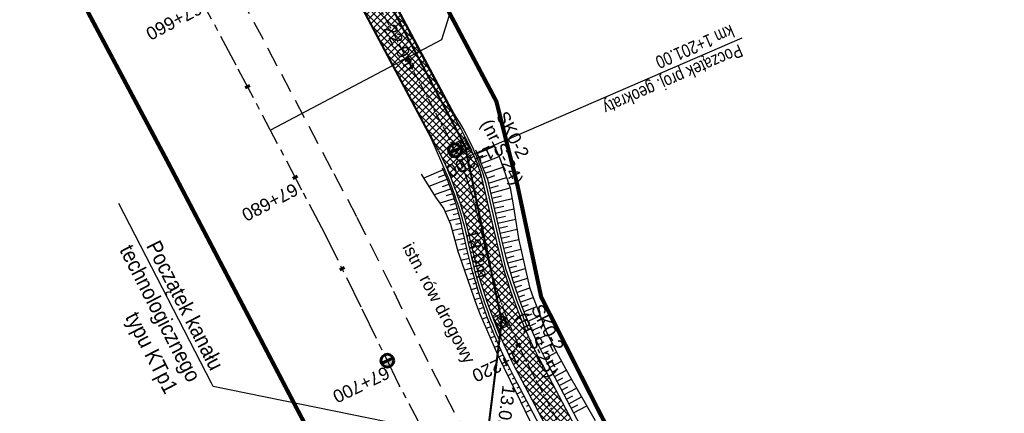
# Model space of a CAD drawing. Header units: metres. Extents: x 7529682 to 7533711, y 5721186 to 5727842.
# Tile 80 of 110: x 7530240 to 7530336, y 5726714 to 5726752. Entities that reach past the tile are written whole.
import ezdxf
from ezdxf import colors
from ezdxf.entities.mleader import LeaderData, LeaderLine
from ezdxf.math import Vec2, Vec3

# ---------------------------------------------------------------- set-up
doc = ezdxf.new("R2010")
doc.units = ezdxf.units.M
for name, pattern in [('817-dzialki-09-05-04$0$HIDDEN', [0.375, 0.25, -0.125]), ('CENTER', [50.8, 31.75, -6.35, 6.35, -6.35]), ('HIDDEN', [9.525, 6.35, -3.175])]:
    doc.linetypes.add(name, pattern=pattern)
for name, color, linetype in [('C-DROGI-SYTUACJA-ETYKIETY', 7, 'Continuous'), ('D-pobocza', 7, 'Continuous'), ('D-skarpa', 7, 'Continuous'), ('D-skarpa-kreskowanie', 7, 'Continuous')]:
    doc.layers.add(name, color=color, linetype=linetype)
for name, color, linetype, lineweight, true_color in [('D-bariery', 7, 'FENCELINE2', 30, 0xff0f0f), ('D-hatch-ciag-pieszo-rowerowy', 7, 'Continuous', 13, 0xff9f80), ('D-LR-etap-III', 7, '817-dzialki-09-05-04$0$HIDDEN', 50, 0xff1aff)]:
    doc.layers.add(name, color=color, linetype=linetype, lineweight=lineweight, true_color=true_color)
for name, color, linetype, lineweight in [('D-krawędzie', 7, 'Continuous', 30), ('D-obrzeża', 7, 'Continuous', 30), ('D-opisy', 7, 'Continuous', 30), ('D-oś', 10, 'CENTER', 30), ('Sieci-T-kanal technologiczny', 4, 'kt kanał technologiczny', 30)]:
    doc.layers.add(name, color=color, linetype=linetype, lineweight=lineweight)
for name, color, linetype, true_color in [('D-opis-KT-dlugosci', 7, 'Continuous', 0xff8000), ('D-opis-KT-studnie', 7, 'Continuous', 0xff8000), ('poprzeczki', 7, 'Continuous', 0x0000c7)]:
    doc.layers.add(name, color=color, linetype=linetype, true_color=true_color)
doc.styles.add('2mm08', font='arial.ttf', dxfattribs={"width": 0.8})
doc.styles.add('ARIAL', font='arial.ttf', dxfattribs={"height": 1})
doc.styles.get("Standard").update_dxf_attribs({"font": 'arial.ttf'})
doc.linetypes.add('FENCELINE2', pattern='A,6.35,-2.54,[132,ltypeshp.shx,S=2.54,R=0,X=-2.54,Y=0],-2.54,25.4', length=36.83)
doc.linetypes.add('kt kanał technologiczny', pattern='A,1,-0.8,["kt",Standard,S=0.5,R=0,X=-0.7,Y=-0.15],-0.3', length=2.1)
pattern_1 = [(45, (0, 0), (-0.33675960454, 0.33675960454), []), (135, (0, 0), (-0.33675960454, -0.33675960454), [])]

# ---------------------------------------------------------------- blocks, each defined once
blk = doc.blocks.new('kilometraz')
at = {"linetype": 'ByBlock', "lineweight": -2}
blk.add_hatch(color=0, dxfattribs=at).paths.add_polyline_path([(0, -0.28125, 0.41421356), (0.28125, 0, 0.41421356), (0, 0.28125)])
at = {"color": 0, "linetype": 'ByBlock', "lineweight": -2}
blk.add_line((0, 0.28125), (0, -0.28125), dxfattribs=at)
blk.add_circle((0, 0), 0.28125, dxfattribs=at)
blk = doc.blocks.new('AeccTickLine')
at = {"color": 0, "linetype": 'ByBlock', "lineweight": -2}
blk.add_line((0, 1), (0, -1), dxfattribs=at)
blk = doc.blocks.new('SKR2')
at = {"layer": 'Sieci-T-kanal technologiczny', "color": 2, "lineweight": 25}
for points in [[(0.028, -0.188), (0.958, -1.153), (0.282, -1.805), (-0.648, -0.84)], [(-0.038, -0.537), (0.607, -1.206), (0.233, -1.567), (-0.412, -0.898)]]:
    blk.add_lwpolyline(points, close=True, dxfattribs=at)
blk.add_lwpolyline([(-0.09, -1.232), (0.285, -0.872)], dxfattribs=at)

msp = doc.modelspace()

# ---------------------------------------------------------------- hatches: boundary and pattern name
at = {"layer": 'D-hatch-ciag-pieszo-rowerowy'}
h = msp.add_hatch(dxfattribs=at)
h.set_pattern_fill('ANSI37', color=256, scale=0.15, style=0)
h.set_pattern_definition(pattern_1)
edge = h.paths.add_edge_path()
edge.add_line((7530283.833, 5726728.997), (7530286.28, 5726729.51))
edge.add_line((7530286.28, 5726729.51), (7530284.652, 5726736.563))
edge.add_arc((7530268.68, 5726732.277), 16.536, 15.0227, 28.03049)
edge.add_line((7530283.277, 5726740.048), (7530282.392, 5726741.774))
edge.add_line((7530282.392, 5726741.774), (7530274.686, 5726756.331))
edge.add_line((7530274.686, 5726756.331), (7530273.91, 5726757.795))
edge.add_arc((7530256.237, 5726748.432), 20, 27.9173, 42.79309)
edge.add_line((7530270.913, 5726762.019), (7530265.906, 5726767.427))
edge.add_line((7530265.906, 5726767.427), (7530264.072, 5726765.729))
edge.add_line((7530264.072, 5726765.729), (7530266.929, 5726762.642))
edge.add_arc((7530249.054, 5726744.94), 25.158, 35.87851, 44.72219, ccw=False)
edge.add_line((7530269.438, 5726759.684), (7530270.155, 5726758.6))
edge.add_line((7530270.155, 5726758.6), (7530270.8, 5726757.472))
edge.add_line((7530270.8, 5726757.472), (7530280.403, 5726739.321))
edge.add_line((7530280.403, 5726739.321), (7530281.385, 5726737.172))
edge.add_line((7530281.385, 5726737.172), (7530282.232, 5726734.968))
edge.add_arc((7530245.156, 5726721.986), 39.283, 14.8317, 19.29733, ccw=False)
edge.add_line((7530283.13, 5726732.041), (7530283.833, 5726728.997))
h = msp.add_hatch(dxfattribs=at)
h.set_pattern_fill('ANSI37', color=256, scale=0.15, style=0)
h.set_pattern_definition(pattern_1)
h.paths.add_polyline_path([(7530290.543, 5726718.376, -0.059816), (7530286.289, 5726729.511), (7530285.062, 5726729.254, 0.060756), (7530289.362, 5726717.937), (7530322.484, 5726654.998), (7530323.29, 5726653.468), (7530324.387, 5726654.066), (7530323.59, 5726655.581)])
h.paths.add_polyline_path([(7530289.362, 5726717.937, -0.060756), (7530285.062, 5726729.254), (7530283.836, 5726728.997, 0.061696), (7530288.18, 5726717.498), (7530321.378, 5726654.416), (7530322.193, 5726652.869), (7530323.29, 5726653.468), (7530322.484, 5726654.998)])

# ---------------------------------------------------------------- linework, layer by layer
at = {"layer": 'D-bariery', "ltscale": 0.05, "flags": 128}
for points in [[(7530261.044, 5726774.425, 0.0553), (7530266.09, 5726767.597), (7530271.655, 5726761.585, -0.089216), (7530274.919, 5726756.078), (7530274.919, 5726756.078), (7530281.911, 5726742.873), (7530281.911, 5726742.873, -0.073318), (7530284.987, 5726736.22), (7530286.926, 5726727.824, 0.021396), (7530289.132, 5726721.882, 0.021396)], [(7530258.449, 5726772.919, 0.0553), (7530263.888, 5726765.559), (7530266.746, 5726762.473, -0.061023), (7530269.951, 5726758.359), (7530272.2, 5726754.638), (7530279.645, 5726740.577), (7530281.209, 5726736.952, -0.032987), (7530282.886, 5726731.985), (7530283.925, 5726727.488, 0.034388), (7530286.376, 5726720.683)]]:
    msp.add_lwpolyline(points, format="xyb", dxfattribs=at)
at = {"layer": 'D-krawędzie', "linetype": 'HIDDEN', "ltscale": 0.3}
msp.add_lwpolyline([(7530204.081, 5726861.013), (7530247.82, 5726778.438), (7530252.22, 5726770.26), (7530259.735, 5726756.9), (7530263.782, 5726749.287), (7530270.196, 5726737.096), (7530272.433, 5726732.819), (7530276.009, 5726725.598), (7530279.7, 5726718.02), (7530284.501, 5726708.94), (7530291.376, 5726695.94), (7530296.046, 5726687.107), (7530304.464, 5726671.187), (7530316.604, 5726648.181), (7530333.058, 5726617.014), (7530350.004, 5726585.006), (7530367.258, 5726552.316), (7530385.763, 5726517.235), (7530404.054, 5726482.546)], dxfattribs=at)
at = {"layer": 'D-LR-etap-III', "ltscale": 10, "flags": 128}
msp.add_lwpolyline([(7531750.474, 5723895.103, 0.4, 0.4, 0), (7531750.505, 5723895.13, 0.4, 0.4, 0), (7531682.71, 5724022.92, 0.4, 0.4, 0), (7531619.177, 5724147.204, 0.4, 0.4, 0), (7531592.309, 5724198.489, 0.4, 0.4, 0), (7531553.264, 5724272.919, 0.4, 0.4, 0), (7531504.02, 5724366.79, 0.4, 0.4, 0), (7531482.09, 5724407.62, 0.4, 0.4, 0), (7531412.35, 5724541.183, 0.4, 0.4, 0), (7531388.464, 5724586.93, 0.4, 0.4, 0), (7531345.12, 5724669.94, 0.4, 0.4, 0), (7531127.66, 5725081.67, 0.4, 0.4, 0), (7531059.253, 5725211.041, 0.4, 0.4, 0), (7531008.007, 5725307.954, 0.4, 0.4, 0), (7530964.182, 5725390.836, 0.4, 0.4, 0), (7530914.557, 5725484.684, 0.4, 0.4, 0), (7530865.243, 5725577.494, 0.4, 0.4, 0), (7530840.085, 5725624.059, 0.4, 0.4, 0), (7530802.56, 5725694.925, 0.4, 0.4, 0), (7530755.54, 5725787.51, 0.4, 0.4, 0), (7530708.718, 5725876.303, 0.4, 0.4, 0), (7530695.12, 5725902.09, 0.4, 0.4, 0), (7530642.914, 5726001.078, 0.4, 0.4, 0), (7530634.935, 5726016.147, 0.4, 0.4, 0), (7530610.82, 5726061.93, 0.4, 0.4, 0), (7530610.82, 5726061.93, 0.4, 0.4, 0), (7530607.21, 5726063.51, 0.4, 0.4, 0), (7530597.42, 5726080.68, 0.4, 0.4, 0), (7530591.16, 5726088.44, 0.4, 0.4, 0), (7530581.28, 5726107.21, 0.4, 0.4, 0), (7530571.29, 5726130.56, 0.4, 0.4, 0), (7530549.555, 5726171.527, 0.4, 0.4, 0), (7530531.014, 5726206.474, 0.4, 0.4, 0), (7530516.461, 5726236.017, 0.4, 0.4, 0), (7530500.799, 5726266.141, 0.4, 0.4, 0), (7530491.35, 5726283.94, 0.4, 0.4, 0), (7530482.4, 5726303.41, 0.4, 0.4, 0), (7530482.4, 5726303.41, 0.4, 0.4, 0), (7530450.41, 5726357.28, 0.4, 0.4, 0), (7530397.759, 5726458.5, 0.4, 0.4, 0), (7530334.708, 5726583.665, 0.4, 0.4, 0), (7530303.939, 5726645.168, 0.4, 0.4, 0), (7530300.51, 5726651.778, 0.4, 0.4, 0), (7530289.214, 5726671.967, 0.4, 0.4, 0), (7530281.54, 5726685.57, 0.4, 0.4, 0), (7530261.371, 5726724.163, 0.4, 0.4, 0), (7530254.03, 5726738.21, 0.4, 0.4, 0), (7530197.22, 5726845.06, 0.4, 0.4, 0), (7530194.71, 5726849.15, 0.4, 0.4, 0), (7530195.92, 5726850.75, 0.4, 0.4, 0), (7530170.547, 5726892.961, 0.4, 0.4, 0), (7530143.175, 5726945.066, 0.4, 0.4, 0), (7530105.06, 5727018.32, 0.4, 0.4, 0), (7530100.06, 5727027.16, 0.4, 0.4, 0), (7530062.319, 5727099.625, 0.4, 0.4, 0), (7530015.379, 5727189.42, 0.4, 0.4, 0), (7529983.208, 5727250.207, 0.4, 0.4, 0), (7529953.284, 5727306.747, 0.4, 0.4, 0), (7529900.671, 5727406.159, 0.4, 0.4, 0), (7529890.63, 5727425.131, 0.4, 0.4, 0), (7529875.155, 5727454.426, 0.4, 0.4, 0), (7529857.56, 5727487.787, 0.4, 0.4, 0), (7529835.194, 5727530.193, 0.4, 0.4, 0), (7529811.741, 5727574.662, 0.4, 0.4, 0), (7529792.102, 5727611.923, 0.4, 0.4, 0), (7529768.066, 5727657.47, 0.4, 0.4, 0), (7529755.211, 5727682.131, 0.4, 0.4, 0), (7529753.31, 5727681.13, 0.4, 0.4, 0), (7529739.21, 5727707.77, 0.4, 0.4, 0), (7529735.395, 5727711.252, 0.4, 0.4, 0), (7529725.42, 5727730.2, 0.4, 0.4, 0), (7529723.55, 5727729.88, 0.4, 0.4, 0), (7529695.567, 5727782.932, 0.4, 0.4, 0), (7529717.68, 5727794.024, 0.4, 0.4, 0), (7529736.275, 5727758.647, 0.4, 0.4, 0), (7529736.275, 5727758.647, 0.4, 0.4, 0), (7529744.511, 5727750.406, 0.4, 0.4, 0), (7529744.511, 5727750.406, 0.4, 0.4, 0), (7529750.283, 5727738.55, 0.4, 0.4, 0), (7529777.109, 5727687.569, 0.4, 0.4, 0), (7529796.515, 5727651.33, 0.4, 0.4, 0), (7529814.938, 5727616.793, 0.4, 0.4, 0), (7529839.007, 5727572.304, 0.4, 0.4, 0), (7529860.618, 5727532.509, 0.4, 0.4, 0), (7529882.349, 5727491.504, 0.4, 0.4, 0), (7529904.865, 5727449.096, 0.4, 0.4, 0), (7529920.747, 5727418.885, 0.4, 0.4, 0), (7529946.677, 5727368.547, 0.4, 0.4, 0), (7529972.025, 5727320.573, 0.4, 0.4, 0), (7529987.74, 5727290.153, 0.4, 0.4, 0), (7529996.497, 5727273.662, 0.4, 0.4, 0), (7530017.541, 5727234.203, 0.4, 0.4, 0), (7530033.054, 5727204.864, 0.4, 0.4, 0), (7530051.623, 5727170.223, 0.4, 0.4, 0), (7530069.277, 5727137.016, 0.4, 0.4, 0), (7530089.385, 5727097.534, 0.4, 0.4, 0), (7530109.713, 5727060.747, 0.4, 0.4, 0), (7530136.77, 5727011.64, 0.4, 0.4, 0), (7530162.447, 5726962.744, 0.4, 0.4, 0), (7530187.674, 5726916.992, 0.4, 0.4, 0), (7530207.821, 5726879.335, 0.4, 0.4, 0), (7530230.626, 5726834.519, 0.4, 0.4, 0), (7530262.288, 5726776.618, 0.4, 0.4, 0), (7530277.51, 5726760.213, 0.4, 0.4, 0), (7530286.037, 5726744.107, 0.4, 0.4, 0), (7530288.097, 5726735.884, 0.4, 0.4, 0), (7530290.394, 5726725.047, 0.4, 0.4, 0), (7530296.177, 5726713.583, 0.4, 0.4, 0), (7530302.726, 5726701.182, 0.4, 0.4, 0), (7530325.685, 5726657.466, 0.4, 0.4, 0), (7530343.244, 5726623.649, 0.4, 0.4, 0), (7530360.23, 5726591.747, 0.4, 0.4, 0), (7530383.209, 5726548.059, 0.4, 0.4, 0), (7530406.018, 5726503.606, 0.4, 0.4, 0), (7530427.465, 5726462.62, 0.4, 0.4, 0), (7530447.928, 5726424.388, 0.4, 0.4, 0), (7530471.127, 5726379.921, 0.4, 0.4, 0), (7530490.501, 5726343.033, 0.4, 0.4, 0), (7530509.499, 5726306.733, 0.4, 0.4, 0), (7530529.89, 5726267.244, 0.4, 0.4, 0), (7530543.852, 5726238.99, 0.4, 0.4, 0), (7530554.809, 5726218.944, 0.4, 0.4, 0), (7530559.027, 5726212.223, 0.4, 0.4, 0), (7530563.061, 5726206.41, 0.4, 0.4, 0), (7530566.934, 5726200.464, 0.4, 0.4, 0), (7530569.771, 5726194.902, 0.4, 0.4, 0), (7530571.473, 5726191.282, 0.4, 0.4, 0), (7530572.839, 5726188.025, 0.4, 0.4, 0), (7530575.295, 5726182.035, 0.4, 0.4, 0), (7530579.737, 5726173.306, 0.4, 0.4, 0), (7530583.3, 5726167.41, 0.4, 0.4, 0), (7530593.4, 5726163.33, 0.4, 0.4, 0), (7530598.618, 5726155.264, 0.4, 0.4, 0), (7530608.258, 5726140.497, 0.4, 0.4, 0), (7530603.27, 5726136.83, 0.4, 0.4, 0), (7530606.53, 5726131.84, 0.4, 0.4, 0), (7530604.239, 5726124.217, 0.4, 0.4, 0), (7530605.847, 5726121.63, 0.4, 0.4, 0), (7530608.972, 5726116.164, 0.4, 0.4, 0), (7530618.114, 5726097.791, 0.4, 0.4, 0), (7530651.213, 5726034.96, 0.4, 0.4, 0), (7530670.244, 5725998.611, 0.4, 0.4, 0), (7530698.075, 5725945.953, 0.4, 0.4, 0), (7530716.506, 5725911.305, 0.4, 0.4, 0), (7530735.223, 5725875.667, 0.4, 0.4, 0), (7530752.504, 5725842.155, 0.4, 0.4, 0), (7530778.311, 5725793.501, 0.4, 0.4, 0), (7530797.5, 5725756.382, 0.4, 0.4, 0), (7530812.519, 5725728.289, 0.4, 0.4, 0), (7530820.039, 5725713.16, 0.4, 0.4, 0), (7530822.422, 5725710.194, 0.4, 0.4, 0), (7530833.155, 5725688.801, 0.4, 0.4, 0), (7530849.629, 5725656.159, 0.4, 0.4, 0), (7530867.983, 5725621.964, 0.4, 0.4, 0), (7530872.63, 5725612.888, 0.4, 0.4, 0), (7530880.354, 5725597.595, 0.4, 0.4, 0), (7530883.839, 5725593.389, 0.4, 0.4, 0), (7530891.782, 5725587.763, 0.4, 0.4, 0), (7530895.039, 5725584.281, 0.4, 0.4, 0), (7530897.034, 5725580.941, 0.4, 0.4, 0), (7530900.952, 5725579.946, 0.4, 0.4, 0), (7530904.81, 5725571.977, 0.4, 0.4, 0), (7530903.682, 5725568.566, 0.4, 0.4, 0), (7530908.901, 5725558.845, 0.4, 0.4, 0), (7530910.252, 5725545.672, 0.4, 0.4, 0), (7530912.873, 5725538.646, 0.4, 0.4, 0), (7530945.278, 5725478.464, 0.4, 0.4, 0), (7530959.692, 5725450.246, 0.4, 0.4, 0), (7531002.827, 5725368.192, 0.4, 0.4, 0), (7531044.704, 5725290.314, 0.4, 0.4, 0), (7531064.099, 5725253.213, 0.4, 0.4, 0), (7531083.01, 5725216.678, 0.4, 0.4, 0), (7531113.013, 5725158.466, 0.4, 0.4, 0), (7531137.364, 5725113.071, 0.4, 0.4, 0), (7531150.831, 5725086.712, 0.4, 0.4, 0), (7531159.746, 5725076.641, 0.4, 0.4, 0), (7531166.31, 5725074.58, 0.4, 0.4, 0), (7531172.29, 5725062.58, 0.4, 0.4, 0), (7531170.59, 5725055.606, 0.4, 0.4, 0), (7531173.733, 5725044.081, 0.4, 0.4, 0), (7531215.342, 5724964.86, 0.4, 0.4, 0), (7531238.054, 5724921.685, 0.4, 0.4, 0), (7531262.39, 5724875.283, 0.4, 0.4, 0), (7531295.587, 5724811.266, 0.4, 0.4, 0), (7531348.488, 5724712.363, 0.4, 0.4, 0), (7531363.741, 5724682.684, 0.4, 0.4, 0), (7531366.987, 5724675.865, 0.4, 0.4, 0), (7531382.541, 5724646.111, 0.4, 0.4, 0), (7531401.299, 5724610.875, 0.4, 0.4, 0), (7531428.965, 5724558.862, 0.4, 0.4, 0), (7531449.111, 5724520.398, 0.4, 0.4, 0), (7531477.293, 5724465.831, 0.4, 0.4, 0), (7531500.996, 5724421.113, 0.4, 0.4, 0), (7531512.122, 5724400.549, 0.4, 0.4, 0), (7531513.782, 5724396.757, 0.4, 0.4, 0), (7531526.32, 5724379.39, 0.4, 0.4, 0), (7531566.784, 5724302.736, 0.4, 0.4, 0), (7531612.277, 5724225.61, 0.4, 0.4, 0), (7531620.493, 5724210.548, 0.4, 0.4, 0), (7531631.578, 5724196.258, 0.4, 0.4, 0), (7531653.484, 5724152.434, 0.4, 0.4, 0), (7531661.151, 5724128.494, 0.4, 0.4, 0), (7531673.881, 5724101.186, 0.4, 0.4, 0), (7531684.691, 5724081.184, 0.4, 0.4, 0), (7531699.212, 5724051.17, 0.4, 0.4, 0), (7531704.034, 5724040.584, 0.4, 0.4, 0), (7531704.034, 5724040.584, 0.4, 0.4, 0), (7531703.913, 5724037.17, 0.4, 0.4, 0), (7531736.42, 5723969.232, 0.4, 0.4, 0), (7531738.285, 5723967.699, 0.4, 0.4, 0), (7531742.181, 5723962.346, 0.4, 0.4, 0), (7531744.286, 5723958.616, 0.4, 0.4, 0), (7531755.393, 5723944.193, 0.4, 0.4, 0), (7531758.69, 5723936.76, 0.4, 0.4, 0), (7531780.08, 5723929.25, 0.4, 0.4, 0), (7531792.612, 5723906.338, 0.4, 0.4, 0), (7531792.612, 5723906.338, 0.4, 0.4, 0), (7531756.962, 5723883.055, 0.4, 0.4, 0), (7531750.46, 5723895.13, 0.4, 0.4, 0), (7531750.46, 5723895.13, 0, 0, 0)], format="xyseb", dxfattribs=at)
at = {"layer": 'D-obrzeża', "linetype": 'ByBlock'}
for points in [[(7530280.403, 5726739.321), (7530279.751, 5726740.565), (7530270.8, 5726757.472, 0.065084), (7530267.801, 5726761.701), (7530264.072, 5726765.729)], [(7530323.59, 5726655.58), (7530290.543, 5726718.376, -0.064463), (7530286.072, 5726730.411), (7530284.652, 5726736.563, 0.051126), (7530283.992, 5726738.494), (7530283.277, 5726740.048)]]:
    msp.add_lwpolyline(points, format="xyb", dxfattribs=at)
msp.add_lwpolyline([(7530283.277, 5726740.048), (7530283.076, 5726740.46), (7530282.893, 5726740.822), (7530282.623, 5726741.339), (7530282.314, 5726741.922), (7530274.494, 5726756.693)], dxfattribs=at)
at = {"layer": 'D-obrzeża'}
msp.add_lwpolyline([(7530280.403, 5726739.321), (7530281.108, 5726737.815, -0.03899), (7530283.13, 5726732.041), (7530283.709, 5726729.533, 0.064463), (7530288.18, 5726717.498), (7530321.378, 5726654.416)], format="xyb", dxfattribs=at)
at = {"layer": 'D-opisy'}
msp.add_line((7530282.439, 5726738.391), (7530309.967, 5726750.316), dxfattribs=at)
msp.add_lwpolyline([(7530278.399, 5726782.598), (7530286.203, 5726767.736), (7530280.681, 5726750.117), (7530264.029, 5726741.301)], dxfattribs=at)
at = {"layer": 'D-oś', "ltscale": 0.03}
msp.add_lwpolyline([(7530204.666, 5726877.528), (7530227.909, 5726832.904), (7530259.102, 5726774.826, 0.063585), (7530264.989, 5726766.578), (7530268.47, 5726762.818, -0.065084), (7530272.969, 5726756.475), (7530281.424, 5726740.504, -0.065084), (7530284.142, 5726733.217), (7530284.891, 5726729.972, 0.064463), (7530289.362, 5726717.937), (7530322.484, 5726654.998), (7530339.922, 5726621.886), (7530356.842, 5726589.483), (7530379.806, 5726546.279), (7530402.949, 5726502.005), (7530424.44, 5726461.025)], format="xyb", dxfattribs=at)
at = {"layer": 'D-oś', "ltscale": 0.1}
msp.add_lwpolyline([(7530400.958, 5726480.914), (7530382.667, 5726515.602), (7530364.162, 5726550.682), (7530346.91, 5726583.371), (7530329.964, 5726615.378), (7530313.508, 5726646.548), (7530301.37, 5726669.551), (7530292.952, 5726685.471), (7530288.281, 5726694.304), (7530281.407, 5726707.304), (7530276.579, 5726716.435), (7530272.867, 5726724.055), (7530269.314, 5726731.231), (7530267.097, 5726735.47), (7530260.688, 5726747.65), (7530256.664, 5726755.22), (7530249.153, 5726768.573), (7530244.732, 5726776.79), (7530200.988, 5726859.376)], dxfattribs=at)
at = {"layer": 'D-pobocza'}
msp.add_lwpolyline([(7530285.148, 5726736.638), (7530284.028, 5726739.361)], dxfattribs=at)
for points in [[(7530280.762, 5726737.632), (7530280.762, 5726737.632, -0.053073), (7530282.643, 5726731.929), (7530283.237, 5726729.358, 0.064463), (7530287.708, 5726717.322), (7530320.936, 5726654.183)], [(7530285.148, 5726736.638), (7530286.545, 5726730.587, 0.064463), (7530291.016, 5726718.551), (7530324.033, 5726655.813)]]:
    msp.add_lwpolyline(points, format="xyb", dxfattribs=at)
at = {"layer": 'D-skarpa', "linetype": 'Continuous'}
for points in [[(7530285.638, 5726740.213), (7530286.291, 5726738.747), (7530287.371, 5726735.688), (7530287.684, 5726734.035), (7530288.192, 5726730.735), (7530288.217, 5726730.571), (7530289.269, 5726726.011), (7530289.514, 5726725.24), (7530290.922, 5726721.621), (7530292.047, 5726719.35), (7530293.158, 5726717.333), (7530295.653, 5726712.996)], [(7530278.72, 5726737.026), (7530280.108, 5726734.783), (7530280.902, 5726733.641), (7530281.553, 5726732.14), (7530281.553, 5726732.14), (7530282.316, 5726729.378), (7530282.383, 5726729.203), (7530284.096, 5726724.237), (7530284.425, 5726723.396), (7530286.135, 5726719.423), (7530287.363, 5726716.885), (7530288.395, 5726714.827), (7530290.567, 5726710.32)]]:
    msp.add_lwpolyline(points, dxfattribs=at)
at = {"layer": 'D-skarpa-kreskowanie', "linetype": 'Continuous'}
for p, q in [((7530284.161, 5726739.036, 108.354), (7530285.84, 5726739.758, 107.133)), ((7530284.36, 5726738.553, 108.327), (7530285.15, 5726738.877, 107.756)), ((7530284.559, 5726738.069, 108.3), (7530286.291, 5726738.747, 107.055)), ((7530280.866, 5726737.425, 108.327), (7530278.969, 5726736.624, 106.951)), ((7530284.756, 5726737.591, 108.273), (7530285.516, 5726737.874, 107.73)), ((7530284.953, 5726737.112, 108.246), (7530286.656, 5726737.715, 107.037)), ((7530281.218, 5726736.489, 108.291), (7530279.466, 5726735.822, 107.037)), ((7530281.042, 5726736.957, 108.309), (7530280.377, 5726736.69, 107.83)), ((7530285.148, 5726736.638, 108.219), (7530285.877, 5726736.883, 107.704)), ((7530285.263, 5726736.138, 108.248), (7530287.015, 5726736.696, 107.019)), ((7530281.571, 5726735.553, 108.255), (7530279.97, 5726735.008, 107.124)), ((7530281.395, 5726736.021, 108.273), (7530280.757, 5726735.791, 107.819)), ((7530285.377, 5726735.645, 108.277), (7530286.234, 5726735.903, 107.679)), ((7530285.49, 5726735.154, 108.305), (7530287.371, 5726735.688, 107.001)), ((7530281.923, 5726734.618, 108.218), (7530280.518, 5726734.194, 107.239)), ((7530281.747, 5726735.085, 108.236), (7530281.137, 5726734.89, 107.809)), ((7530285.603, 5726734.666, 108.293), (7530286.526, 5726734.913, 107.655)), ((7530285.703, 5726734.175, 108.287), (7530287.571, 5726734.643, 107.002)), ((7530282.222, 5726733.665, 108.174), (7530281.028, 5726733.35, 107.351)), ((7530282.096, 5726734.149, 108.199), (7530281.516, 5726733.985, 107.798)), ((7530285.826, 5726733.691, 108.264), (7530286.747, 5726733.906, 107.634)), ((7530285.941, 5726733.204, 108.241), (7530287.748, 5726733.621, 107.004)), ((7530282.466, 5726732.695, 108.124), (7530281.444, 5726732.459, 107.425)), ((7530282.345, 5726733.18, 108.149), (7530281.811, 5726733.049, 107.782)), ((7530286.053, 5726732.717, 108.217), (7530286.939, 5726732.921, 107.611)), ((7530286.166, 5726732.229, 108.193), (7530287.9, 5726732.63, 107.006)), ((7530282.691, 5726731.721, 108.077), (7530281.73, 5726731.499, 107.419)), ((7530282.578, 5726732.208, 108.101), (7530282.088, 5726732.094, 107.765)), ((7530286.278, 5726731.742, 108.169), (7530287.127, 5726731.938, 107.588)), ((7530286.391, 5726731.255, 108.146), (7530288.053, 5726731.639, 107.008)), ((7530282.916, 5726730.746, 108.029), (7530281.997, 5726730.534, 107.4)), ((7530282.803, 5726731.233, 108.053), (7530282.333, 5726731.125, 107.731)), ((7530286.503, 5726730.768, 108.122), (7530287.316, 5726730.956, 107.566)), ((7530286.616, 5726730.281, 108.098), (7530288.205, 5726730.651, 107.01)), ((7530283.141, 5726729.772, 107.982), (7530282.264, 5726729.569, 107.381)), ((7530283.028, 5726730.259, 108.006), (7530282.579, 5726730.155, 107.698)), ((7530286.75, 5726729.799, 108.074), (7530287.529, 5726729.989, 107.539)), ((7530286.888, 5726729.319, 108.049), (7530288.416, 5726729.708, 106.997)), ((7530283.398, 5726728.806, 107.936), (7530282.589, 5726728.606, 107.38)), ((7530283.26, 5726729.286, 107.959), (7530282.841, 5726729.187, 107.672)), ((7530287.027, 5726728.838, 108.024), (7530287.776, 5726729.037, 107.507)), ((7530287.165, 5726728.358, 108), (7530288.633, 5726728.765, 106.983)), ((7530283.675, 5726727.845, 107.89), (7530282.921, 5726727.643, 107.369)), ((7530283.537, 5726728.325, 107.913), (7530283.146, 5726728.225, 107.643)), ((7530287.304, 5726727.877, 107.975), (7530288.023, 5726728.085, 107.476)), ((7530287.442, 5726727.397, 107.951), (7530288.852, 5726727.819, 106.969)), ((7530283.952, 5726726.884, 107.844), (7530283.253, 5726726.682, 107.358)), ((7530283.814, 5726727.365, 107.867), (7530283.45, 5726727.263, 107.615)), ((7530287.58, 5726726.916, 107.926), (7530288.271, 5726727.131, 107.444)), ((7530287.719, 5726726.436, 107.901), (7530289.07, 5726726.871, 106.954)), ((7530284.229, 5726725.923, 107.798), (7530283.584, 5726725.723, 107.347)), ((7530284.09, 5726726.404, 107.821), (7530283.754, 5726726.303, 107.587)), ((7530287.857, 5726725.956, 107.877), (7530288.518, 5726726.176, 107.412)), ((7530288.001, 5726725.477, 107.852), (7530289.296, 5726725.924, 106.938)), ((7530284.506, 5726724.962, 107.752), (7530283.914, 5726724.766, 107.336)), ((7530284.367, 5726725.443, 107.775), (7530284.058, 5726725.344, 107.558)), ((7530288.167, 5726725.005, 107.828), (7530288.805, 5726725.233, 107.376)), ((7530288.346, 5726724.538, 107.805), (7530289.606, 5726725.003, 106.909)), ((7530284.807, 5726724.009, 107.706), (7530284.261, 5726723.816, 107.32)), ((7530284.644, 5726724.482, 107.729), (7530284.361, 5726724.385, 107.53)), ((7530288.535, 5726724.076, 107.784), (7530289.159, 5726724.313, 107.339)), ((7530288.725, 5726723.613, 107.763), (7530289.959, 5726724.097, 106.879)), ((7530285.166, 5726723.076, 107.664), (7530284.646, 5726722.881, 107.294)), ((7530284.976, 5726723.539, 107.684), (7530284.711, 5726723.442, 107.496)), ((7530288.915, 5726723.151, 107.742), (7530289.525, 5726723.397, 107.303)), ((7530289.104, 5726722.688, 107.721), (7530290.311, 5726723.191, 106.848)), ((7530285.545, 5726722.151, 107.625), (7530285.046, 5726721.953, 107.267)), ((7530285.355, 5726722.613, 107.645), (7530285.101, 5726722.515, 107.462)), ((7530289.294, 5726722.225, 107.7), (7530289.891, 5726722.481, 107.267)), ((7530289.484, 5726721.763, 107.679), (7530290.664, 5726722.283, 106.818)), ((7530285.924, 5726721.226, 107.586), (7530285.445, 5726721.025, 107.239)), ((7530285.735, 5726721.688, 107.605), (7530285.49, 5726721.588, 107.429)), ((7530289.673, 5726721.3, 107.658), (7530290.257, 5726721.565, 107.23)), ((7530289.88, 5726720.845, 107.64), (7530291.039, 5726721.385, 106.787)), ((7530286.304, 5726720.3, 107.547), (7530285.845, 5726720.097, 107.212)), ((7530286.114, 5726720.763, 107.566), (7530285.88, 5726720.662, 107.396)), ((7530290.101, 5726720.396, 107.625), (7530290.678, 5726720.673, 107.198)), ((7530290.322, 5726719.948, 107.61), (7530291.471, 5726720.513, 106.756)), ((7530286.7, 5726719.383, 107.51), (7530286.255, 5726719.175, 107.183)), ((7530286.494, 5726719.838, 107.527), (7530286.269, 5726719.736, 107.362)), ((7530290.542, 5726719.499, 107.595), (7530291.115, 5726719.788, 107.167)), ((7530290.763, 5726719.051, 107.579), (7530291.903, 5726719.64, 106.724)), ((7530287.142, 5726718.485, 107.482), (7530286.695, 5726718.267, 107.15)), ((7530286.921, 5726718.934, 107.496), (7530286.698, 5726718.828, 107.331)), ((7530290.988, 5726718.604, 107.566), (7530291.558, 5726718.904, 107.137)), ((7530291.221, 5726718.162, 107.555), (7530292.369, 5726718.766, 106.691)), ((7530287.583, 5726717.588, 107.454), (7530287.134, 5726717.358, 107.117)), ((7530287.363, 5726718.037, 107.468), (7530287.139, 5726717.925, 107.301)), ((7530291.454, 5726717.719, 107.545), (7530292.032, 5726718.023, 107.11)), ((7530291.687, 5726717.277, 107.535), (7530292.851, 5726717.89, 106.657)), ((7530288.037, 5726716.697, 107.429), (7530287.578, 5726716.456, 107.084)), ((7530287.804, 5726717.14, 107.44), (7530287.579, 5726717.021, 107.27)), ((7530288.27, 5726716.255, 107.419), (7530288.036, 5726716.132, 107.243)), ((7530291.92, 5726716.834, 107.524), (7530292.506, 5726717.143, 107.082)), ((7530292.152, 5726716.392, 107.518), (7530293.34, 5726717.017, 106.624)), ((7530292.385, 5726715.949, 107.514), (7530292.987, 5726716.266, 107.06)), ((7530288.502, 5726715.812, 107.409), (7530288.026, 5726715.562, 107.05)), ((7530288.735, 5726715.37, 107.398), (7530288.493, 5726715.242, 107.216)), ((7530292.618, 5726715.507, 107.51), (7530293.839, 5726716.149, 106.59)), ((7530292.851, 5726715.064, 107.505), (7530293.47, 5726715.39, 107.039)), ((7530293.084, 5726714.622, 107.501), (7530294.338, 5726715.282, 106.556)), ((7530288.968, 5726714.927, 107.39), (7530288.472, 5726714.666, 107.016)), ((7530289.201, 5726714.485, 107.386), (7530288.945, 5726714.35, 107.193)), ((7530293.317, 5726714.179, 107.497), (7530293.952, 5726714.514, 107.018)), ((7530293.55, 5726713.737, 107.492), (7530294.837, 5726714.414, 106.522)), ((7530289.434, 5726714.042, 107.381), (7530288.907, 5726713.765, 106.984))]:
    msp.add_line(p, q, dxfattribs=at)
at = {"layer": 'Sieci-T-kanal technologiczny', "ltscale": 2}
msp.add_lwpolyline([(7530196.318, 5726878.263, 0.2, 0.2, 0), (7530224.092, 5726826.208, 0.2, 0.2, 0), (7530251.555, 5726773.992, 0.2, 0.2, 0), (7530263.334, 5726767.604, 0.2, 0.2, 0), (7530273.437, 5726757.85, 0.2, 0.2, 0), (7530282.975, 5726739.774, 0.2, 0.2, 0), (7530286.554, 5726722.671, 0.2, 0.2, 0), (7530285.084, 5726710.887, 0.2, 0.2, 0), (7530301.191, 5726680.382, 0.2, 0.2, 0), (7530328.423, 5726628.042, 0.2, 0.2, 0), (7530355.902, 5726575.832, 0.2, 0.2, 0), (7530383.487, 5726523.677, 0.2, 0.2, 0), (7530411.063, 5726471.517, 0.2, 0.2, 0), (7530438.457, 5726419.263, 0.2, 0.2, 0), (7530466.06, 5726367.117, 0.2, 0.2, 0), (7530493.727, 5726315.006, 0.2, 0.2, 0), (7530521.232, 5726262.809, 0.2, 0.2, 0), (7530549.213, 5726210.862, 0, 0, 0)], format="xyseb", dxfattribs=at)

# ---------------------------------------------------------------- block references
at = {"layer": 'C-DROGI-SYTUACJA-ETYKIETY', "color": 7, "linetype": 'Continuous', "lineweight": 60}
for p, xscale, yscale, zscale, rotation in [((7530261.792, 5726745.551), 0.2499999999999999, 0.2499999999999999, 0.2499999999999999, 297.7532256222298), ((7530266.449, 5726736.702), 0.2499999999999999, 0.2499999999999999, 0.2499999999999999, 297.7532256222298), ((7530271.011, 5726727.804), 0.25, 0.25, 0.25, 296.3421760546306)]:
    msp.add_blockref('AeccTickLine', p, dxfattribs=dict(at, xscale=xscale, yscale=yscale, zscale=zscale, rotation=rotation))
at = {"layer": 'C-DROGI-SYTUACJA-ETYKIETY', "color": 10, "linetype": 'Continuous', "lineweight": 60, "xscale": 2.249999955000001, "yscale": 2.249999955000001, "zscale": 2.249999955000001, "rotation": 295.9707904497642}
msp.add_blockref('kilometraz', (7530275.415, 5726718.825), dxfattribs=at)
at = {"layer": 'poprzeczki', "color": 7, "linetype": 'Continuous', "lineweight": 60}
for p, xscale, yscale, zscale, rotation in [((7530277.356, 5726748.188), 0.2499999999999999, 0.2499999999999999, 0.2499999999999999, 297.8979501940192), ((7530284.931, 5726729.8), 0.25, 0.25, 0.25, 283.2052598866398), ((7530288.17, 5726720.357), 0.25, 0.25, 0.25, 294.6644157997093)]:
    msp.add_blockref('AeccTickLine', p, dxfattribs=dict(at, xscale=xscale, yscale=yscale, zscale=zscale, rotation=rotation))
at = {"layer": 'poprzeczki', "color": 10, "linetype": 'Continuous', "lineweight": 60, "xscale": 2.249999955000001, "yscale": 2.249999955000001, "zscale": 2.249999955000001, "rotation": 295.4046915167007}
msp.add_blockref('kilometraz', (7530282.01, 5726739.337), dxfattribs=at)
at = {"layer": 'Sieci-T-kanal technologiczny', "rotation": 162.0414834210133}
for p in [(7530282.738, 5726738.753), (7530286.323, 5726721.641)]:
    msp.add_blockref('SKR2', p, dxfattribs=at)

# ---------------------------------------------------------------- texts
at = {"layer": 'C-DROGI-SYTUACJA-ETYKIETY', "color": 7}
for s, rotation, p in [('67+660', 207.99218, (7530256.952, 5726753.879)), ('1+200', 205.40469, (7530285.426, 5726739.848)), ('67+680', 207.75323, (7530266.292, 5726736.195)), ('1+220', 204.66442, (7530287.986, 5726719.86)), ('67+700', 205.97079, (7530275.242, 5726718.324))]:
    msp.add_text(s, height=1.25, rotation=rotation, dxfattribs=at).set_placement(p)
at = {"layer": 'D-opis-KT-dlugosci', "style": 'ARIAL'}
for s, rotation, p in [('22.0m', 298.33464, (7530275.012, 5726751.209)), ('18.0m', 283.886, (7530282.96, 5726731.48)), ('13.0m', 262.89491, (7530286.646, 5726716.478))]:
    msp.add_text(s, height=1.25, rotation=rotation, dxfattribs=at).set_placement(p)
at = {"layer": 'D-opis-KT-studnie', "char_height": 1.25, "attachment_point": 1, "rotation": 297, "line_spacing_factor": 0.8, "style": 'ARIAL'}
for s, insert in [('SK0-2\\P(nr S-24)', (7530287.09, 5726743.297, 10.12)), ('SK0-2\\P(nr S-25)', (7530290.48, 5726724.483, 10.12))]:
    msp.add_mtext_dynamic_manual_height_columns(s, width=11.25549, gutter_width=6, heights=[0], dxfattribs=dict(at, insert=insert))
at = {"layer": 'D-opisy'}
msp.add_text('istn. rów drogowy', height=1.2, rotation=298.10365, dxfattribs=at).set_placement((7530276.842, 5726729.921))
at = {"layer": 'D-opisy', "insert": (7530309.508, 5726750.117), "char_height": 1.25, "attachment_point": 4, "rotation": 203.42115, "style": '2mm08'}
msp.add_mtext('Początek proj. geokraty\\Pkm 1+201.00', dxfattribs=at)

# ---------------------------------------------------------------- leaders
at = {"layer": 'D-opis-KT-studnie'}
ml = msp.add_multileader_mtext('Standard', dxfattribs=at)
ml.set_content('{\\W0.9;Początek kanału \\Ptechnologicznego\\Ptypu KTp1}', color=256, style='ARIAL')
ml.set_leader_properties()
ml.build(insert=Vec2(0, 0))
ml.multileader.update_dxf_attribs({"text_left_attachment_type": 6, "text_right_attachment_type": 6, "dogleg_length": 0.36, "arrow_head_size": 1.25})
ctx = ml.context
ctx.base_point, ctx.char_height, ctx.arrow_head_size, ctx.landing_gap_size, ctx.plane_origin, ctx.plane_x_axis, ctx.plane_y_axis = Vec3(7530258.288, 5726716.64), 1.5, 1.25, 1, Vec3(7530241.543, 5726753.671), Vec3(-0.457191, 0.889369), Vec3(-0.889369, -0.457191)
ctx.left_attachment, ctx.right_attachment, ctx.text_align_type = 6, 6, 2
notes = []
notes.append((ctx, [(1, (1, 1, 0), (7530258.453, 5726716.32), (-0.457191, 0.889369), 0.36, [(0, [(7530285.129, 5726710.878)], 0, [])])]))
ctx.mtext.insert, ctx.mtext.text_direction, ctx.mtext.rotation, ctx.mtext.alignment, ctx.mtext.flow_direction = Vec3(7530259.557, 5726718.417), Vec3(0.457191, -0.889369), 5.187223, 3, 5
for ctx, leaders in notes:
    for number, flags, end, landing, length, lines in leaders:
        leader = LeaderData()
        leader.index, (leader.has_last_leader_line, leader.has_dogleg_vector, leader.attachment_direction) = number, flags
        leader.last_leader_point, leader.dogleg_vector, leader.dogleg_length = Vec3(end), Vec3(landing), length
        for number, points, colour, breaks in lines:
            line = LeaderLine()
            line.index, line.vertices, line.color, line.breaks = number, Vec3.list(points), colors.encode_raw_color(colour), breaks
            leader.lines.append(line)
        ctx.leaders.append(leader)

doc.saveas('drawing.dxf')
